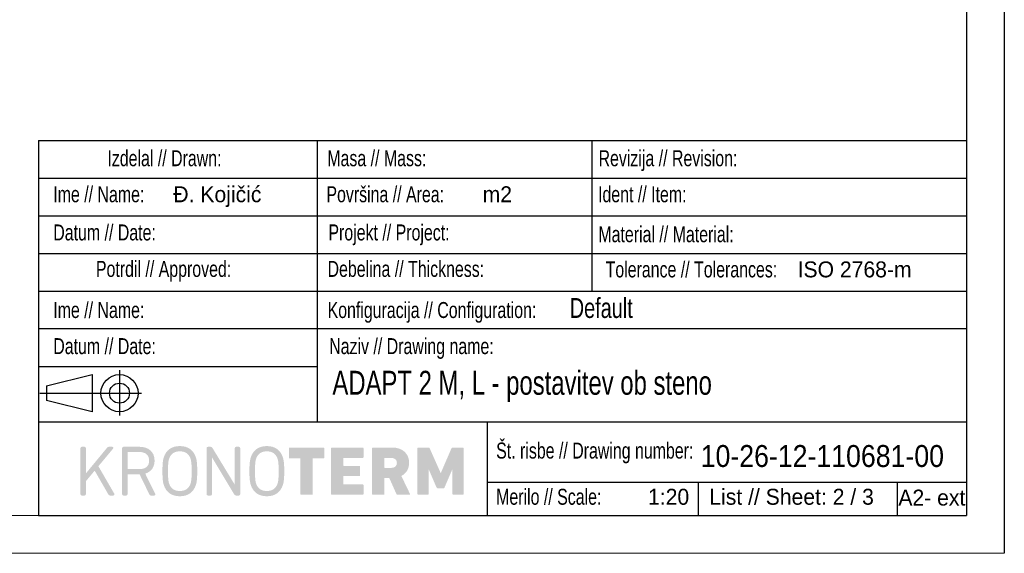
# Model space of a CAD drawing. Header units: millimetres. Extents: x 0 to 39025, y -31299 to 8400.
# Tile 213 of 256: x 15958 to 18568, y -15649 to -14233. Entities that reach past the tile are written whole.
import ezdxf

# ---------------------------------------------------------------- set-up
doc = ezdxf.new("R2010")
doc.units = ezdxf.units.MM
doc.layers.add('FORMAT', color=7, linetype='Continuous')
doc.styles.add('SLDTEXTSTYLE3', font='arial.ttf', dxfattribs={"width": 0.948})
doc.styles.add('SLDTEXTSTYLE4', font='ARIALN.TTF', dxfattribs={"width": 0.87})
doc.styles.add('SLDTEXTSTYLE5', font='ARIALN.TTF', dxfattribs={"width": 0.87, "bigfont": 'bigfont'})

msp = doc.modelspace()

# ---------------------------------------------------------------- hatches: boundary and pattern name
at = {"ltscale": 10}
h = msp.add_hatch(color=0, dxfattribs=at)
h.dxf.hatch_style = 1
edge = h.paths.add_edge_path()
edge.add_spline(control_points=[(16655.2, -15394.4), (16648.8, -15375.1), (16634.1, -15364.8), (16612.9, -15364.8), (16591.5, -15364.8), (16576.8, -15375.1), (16570.4, -15394.4)], knot_values=[0, 0, 0, 0, 1, 1, 1, 2, 2, 2, 2], degree=3, periodic=0)
edge.add_spline(control_points=[(16570.4, -15394.4), (16568.1, -15401.5), (16566.6, -15410.1), (16566.6, -15431.4), (16566.6, -15452.7), (16568.1, -15461.4), (16570.4, -15468.4)], knot_values=[2, 2, 2, 2, 3, 3, 3, 4, 4, 4, 4], degree=3, periodic=0)
edge.add_spline(control_points=[(16570.4, -15468.4), (16576.8, -15487.7), (16591.5, -15498), (16612.9, -15498), (16634.1, -15498), (16648.8, -15487.7), (16655.2, -15468.4)], knot_values=[4, 4, 4, 4, 5, 5, 5, 6, 6, 6, 6], degree=3, periodic=0)
edge.add_spline(control_points=[(16655.2, -15468.4), (16657.5, -15461.4), (16659, -15452.7), (16659, -15431.4), (16659, -15410.1), (16657.5, -15401.5), (16655.2, -15394.4)], knot_values=[6, 6, 6, 6, 7, 7, 7, 8, 8, 8, 8], degree=3, periodic=0)
edge = h.paths.add_edge_path(flags=16)
edge.add_spline(control_points=[(16644.3, -15431.4), (16644.3, -15452.4), (16642.7, -15459.9), (16641.3, -15464.2)], knot_values=[0, 0, 0, 0, 1, 1, 1, 1], degree=3, periodic=0)
edge.add_spline(control_points=[(16641.3, -15464.2), (16636.9, -15477.4), (16627.3, -15484), (16612.9, -15484), (16598.3, -15484), (16588.7, -15477.4), (16584.3, -15464.2)], knot_values=[1, 1, 1, 1, 2, 2, 2, 3, 3, 3, 3], degree=3, periodic=0)
edge.add_spline(control_points=[(16584.3, -15464.2), (16582.9, -15459.9), (16581.3, -15452.4), (16581.3, -15410.4), (16582.9, -15402.9), (16584.3, -15398.6)], knot_values=[3, 3, 3, 3, 4, 4, 5, 5, 5, 5], degree=3, periodic=0)
edge.add_spline(control_points=[(16584.3, -15398.6), (16588.7, -15385.5), (16598.3, -15378.8), (16612.9, -15378.8), (16627.3, -15378.8), (16636.9, -15385.5), (16641.3, -15398.6)], knot_values=[5, 5, 5, 5, 6, 6, 6, 7, 7, 7, 7], degree=3, periodic=0)
edge.add_spline(control_points=[(16641.3, -15398.6), (16642.7, -15402.9), (16644.3, -15410.4), (16644.3, -15431.4)], knot_values=[7, 7, 7, 7, 8, 8, 8, 8], degree=3, periodic=0)
edge = h.paths.add_edge_path()
edge.add_spline(control_points=[(16542.3, -15370.5), (16542.3, -15368.3), (16540.7, -15366.7), (16538.5, -15366.7)], knot_values=[17, 17, 17, 17, 18, 18, 18, 18], degree=3, periodic=0)
edge.add_line((16538.5, -15366.7), (16531.7, -15366.7))
edge.add_spline(control_points=[(16531.7, -15366.7), (16529.5, -15366.7), (16527.9, -15368.3), (16527.9, -15370.5)], knot_values=[1, 1, 1, 1, 2, 2, 2, 2], degree=3, periodic=0)
edge.add_line((16527.9, -15370.5), (16527.9, -15467.5))
edge.add_line((16527.9, -15467.5), (16468.5, -15369.6))
edge.add_spline(control_points=[(16468.5, -15369.6), (16467.5, -15367.7), (16465.9, -15366.7), (16463.6, -15366.7)], knot_values=[4, 4, 4, 4, 5, 5, 5, 5], degree=3, periodic=0)
edge.add_line((16463.6, -15366.7), (16456.8, -15366.7))
edge.add_spline(control_points=[(16456.8, -15366.7), (16454.6, -15366.7), (16452.9, -15368.3), (16452.9, -15370.5)], knot_values=[6, 6, 6, 6, 7, 7, 7, 7], degree=3, periodic=0)
edge.add_line((16452.9, -15370.5), (16452.9, -15492.3))
edge.add_spline(control_points=[(16452.9, -15492.3), (16452.9, -15494.5), (16454.6, -15496.1), (16456.8, -15496.1)], knot_values=[8, 8, 8, 8, 9, 9, 9, 9], degree=3, periodic=0)
edge.add_line((16456.8, -15496.1), (16463.6, -15496.1))
edge.add_spline(control_points=[(16463.6, -15496.1), (16465.8, -15496.1), (16467.4, -15494.5), (16467.4, -15492.3)], knot_values=[10, 10, 10, 10, 11, 11, 11, 11], degree=3, periodic=0)
edge.add_line((16467.4, -15492.3), (16467.4, -15394.9))
edge.add_line((16467.4, -15394.9), (16526.5, -15493.4))
edge.add_spline(control_points=[(16526.5, -15493.4), (16527.6, -15495.2), (16529.3, -15496.1), (16531.3, -15496.1)], knot_values=[13, 13, 13, 13, 14, 14, 14, 14], degree=3, periodic=0)
edge.add_line((16531.3, -15496.1), (16538.5, -15496.1))
edge.add_spline(control_points=[(16538.5, -15496.1), (16540.7, -15496.1), (16542.3, -15494.5), (16542.3, -15492.3)], knot_values=[15, 15, 15, 15, 16, 16, 16, 16], degree=3, periodic=0)
edge.add_line((16542.3, -15492.3), (16542.3, -15370.5))
edge = h.paths.add_edge_path()
edge.add_spline(control_points=[(16382.2, -15364.8), (16360.8, -15364.8), (16346.1, -15375.1), (16339.7, -15394.4)], knot_values=[0, 0, 0, 0, 1, 1, 1, 1], degree=3, periodic=0)
edge.add_spline(control_points=[(16339.7, -15394.4), (16337.4, -15401.5), (16336, -15410.1), (16336, -15431.4), (16336, -15452.7), (16337.4, -15461.4), (16339.7, -15468.4)], knot_values=[1, 1, 1, 1, 2, 2, 2, 3, 3, 3, 3], degree=3, periodic=0)
edge.add_spline(control_points=[(16339.7, -15468.4), (16346.1, -15487.7), (16360.8, -15498), (16382.2, -15498), (16403.5, -15498), (16418.1, -15487.7), (16424.5, -15468.4)], knot_values=[3, 3, 3, 3, 4, 4, 4, 5, 5, 5, 5], degree=3, periodic=0)
edge.add_spline(control_points=[(16424.5, -15468.4), (16426.9, -15461.4), (16428.3, -15452.7), (16428.3, -15431.4), (16428.3, -15410.1), (16426.9, -15401.5), (16424.5, -15394.4)], knot_values=[5, 5, 5, 5, 6, 6, 6, 7, 7, 7, 7], degree=3, periodic=0)
edge.add_spline(control_points=[(16424.5, -15394.4), (16418.1, -15375.1), (16403.5, -15364.8), (16382.2, -15364.8)], knot_values=[7, 7, 7, 7, 8, 8, 8, 8], degree=3, periodic=0)
edge = h.paths.add_edge_path(flags=16)
edge.add_spline(control_points=[(16410.6, -15398.6), (16412, -15402.9), (16413.6, -15410.4), (16413.6, -15431.4)], knot_values=[8, 8, 8, 8, 9, 9, 9, 9], degree=3, periodic=0)
edge.add_spline(control_points=[(16413.6, -15431.4), (16413.6, -15452.4), (16412, -15459.9), (16410.6, -15464.2)], knot_values=[0, 0, 0, 0, 1, 1, 1, 1], degree=3, periodic=0)
edge.add_spline(control_points=[(16410.6, -15464.2), (16406.2, -15477.4), (16396.7, -15484), (16382.2, -15484)], knot_values=[1, 1, 1, 1, 2, 2, 2, 2], degree=3, periodic=0)
edge.add_spline(control_points=[(16382.2, -15484), (16367.7, -15484), (16358.1, -15477.4), (16353.7, -15464.2)], knot_values=[2, 2, 2, 2, 3, 3, 3, 3], degree=3, periodic=0)
edge.add_line((16353.7, -15464.2), (16353.7, -15464.2))
edge.add_spline(control_points=[(16353.7, -15464.2), (16352.2, -15459.9), (16350.6, -15452.4), (16350.6, -15431.4)], knot_values=[4, 4, 4, 4, 5, 5, 5, 5], degree=3, periodic=0)
edge.add_spline(control_points=[(16350.6, -15431.4), (16350.6, -15410.4), (16352.2, -15402.9), (16353.7, -15398.6)], knot_values=[5, 5, 5, 5, 6, 6, 6, 6], degree=3, periodic=0)
edge.add_spline(control_points=[(16353.7, -15398.6), (16358.1, -15385.5), (16367.7, -15378.8), (16382.2, -15378.8)], knot_values=[6, 6, 6, 6, 7, 7, 7, 7], degree=3, periodic=0)
edge.add_spline(control_points=[(16382.2, -15378.8), (16396.7, -15378.8), (16406.2, -15385.5), (16410.6, -15398.6)], knot_values=[7, 7, 7, 7, 8, 8, 8, 8], degree=3, periodic=0)
edge = h.paths.add_edge_path()
edge.add_spline(control_points=[(16316.8, -15494.5), (16317.4, -15493.5), (16317.3, -15492.2), (16316.7, -15491.2)], knot_values=[14, 14, 14, 14, 15, 15, 15, 15], degree=3, periodic=0)
edge.add_line((16316.7, -15491.2), (16290.4, -15437.9))
edge.add_spline(control_points=[(16290.4, -15437.9), (16306.2, -15433.1), (16315.2, -15420.7), (16315.2, -15403.4)], knot_values=[0, 0, 0, 0, 1, 1, 1, 1], degree=3, periodic=0)
edge.add_spline(control_points=[(16315.2, -15403.4), (16315.2, -15380.7), (16299.8, -15366.7), (16275, -15366.7)], knot_values=[1, 1, 1, 1, 2, 2, 2, 2], degree=3, periodic=0)
edge.add_line((16275, -15366.7), (16233, -15366.7))
edge.add_spline(control_points=[(16233, -15366.7), (16230.7, -15366.7), (16229.1, -15368.3), (16229.1, -15370.5)], knot_values=[3, 3, 3, 3, 4, 4, 4, 4], degree=3, periodic=0)
edge.add_line((16229.1, -15370.5), (16229.1, -15492.3))
edge.add_spline(control_points=[(16229.1, -15492.3), (16229.1, -15494.5), (16230.7, -15496.1), (16233, -15496.1)], knot_values=[5, 5, 5, 5, 6, 6, 6, 6], degree=3, periodic=0)
edge.add_line((16233, -15496.1), (16239.8, -15496.1))
edge.add_spline(control_points=[(16239.8, -15496.1), (16242, -15496.1), (16243.6, -15494.5), (16243.6, -15492.3)], knot_values=[7, 7, 7, 7, 8, 8, 8, 8], degree=3, periodic=0)
edge.add_line((16243.6, -15492.3), (16243.6, -15440))
edge.add_line((16243.6, -15440), (16275.6, -15440))
edge.add_line((16275.6, -15440), (16301.4, -15493.3))
edge.add_spline(control_points=[(16301.4, -15493.3), (16302, -15494.6), (16303, -15496.1), (16305.5, -15496.1)], knot_values=[11, 11, 11, 11, 12, 12, 12, 12], degree=3, periodic=0)
edge.add_line((16305.5, -15496.1), (16314, -15496.1))
edge.add_spline(control_points=[(16314, -15496.1), (16315.2, -15496.1), (16316.3, -15495.5), (16316.8, -15494.5)], knot_values=[13, 13, 13, 13, 14, 14, 14, 14], degree=3, periodic=0)
edge = h.paths.add_edge_path(flags=16)
edge.add_spline(control_points=[(16300.7, -15403.4), (16300.7, -15418), (16291.5, -15426.1), (16274.8, -15426.1)], knot_values=[2, 2, 2, 2, 3, 3, 3, 3], degree=3, periodic=0)
edge.add_line((16274.8, -15426.1), (16243.6, -15426.1))
edge.add_line((16243.6, -15426.1), (16243.6, -15380.6))
edge.add_line((16243.6, -15380.6), (16274.8, -15380.6))
edge.add_spline(control_points=[(16274.8, -15380.6), (16291.5, -15380.6), (16300.7, -15388.7), (16300.7, -15403.4)], knot_values=[1, 1, 1, 1, 2, 2, 2, 2], degree=3, periodic=0)
edge = h.paths.add_edge_path()
edge.add_spline(control_points=[(16208.5, -15494.5), (16209.1, -15493.5), (16209, -15492.2), (16208.3, -15491.1)], knot_values=[20, 20, 20, 20, 21, 21, 21, 21], degree=3, periodic=0)
edge.add_line((16208.3, -15491.1), (16166.2, -15418.3))
edge.add_line((16166.2, -15418.3), (16204.8, -15372.1))
edge.add_spline(control_points=[(16204.8, -15372.1), (16205.8, -15371.1), (16206.1, -15369.8), (16205.7, -15368.6)], knot_values=[1, 1, 1, 1, 2, 2, 2, 2], degree=3, periodic=0)
edge.add_spline(control_points=[(16205.7, -15368.6), (16205.2, -15367.4), (16204, -15366.7), (16202.7, -15366.7)], knot_values=[2, 2, 2, 2, 3, 3, 3, 3], degree=3, periodic=0)
edge.add_line((16202.7, -15366.7), (16194, -15366.7))
edge.add_spline(control_points=[(16194, -15366.7), (16191.9, -15366.7), (16190.7, -15367.8), (16189.4, -15369.1)], knot_values=[4, 4, 4, 4, 5, 5, 5, 5], degree=3, periodic=0)
edge.add_line((16189.4, -15369.1), (16133.1, -15437.3))
edge.add_line((16133.1, -15437.3), (16133.1, -15370.5))
edge.add_spline(control_points=[(16133.1, -15370.5), (16133.1, -15368.3), (16131.5, -15366.7), (16129.3, -15366.7)], knot_values=[7, 7, 7, 7, 8, 8, 8, 8], degree=3, periodic=0)
edge.add_line((16129.3, -15366.7), (16122.4, -15366.7))
edge.add_spline(control_points=[(16122.4, -15366.7), (16120.2, -15366.7), (16118.6, -15368.3), (16118.6, -15370.5)], knot_values=[9, 9, 9, 9, 10, 10, 10, 10], degree=3, periodic=0)
edge.add_line((16118.6, -15370.5), (16118.6, -15492.3))
edge.add_spline(control_points=[(16118.6, -15492.3), (16118.6, -15494.5), (16120.2, -15496.1), (16122.4, -15496.1)], knot_values=[11, 11, 11, 11, 12, 12, 12, 12], degree=3, periodic=0)
edge.add_line((16122.4, -15496.1), (16129.3, -15496.1))
edge.add_spline(control_points=[(16129.3, -15496.1), (16131.5, -15496.1), (16133.1, -15494.5), (16133.1, -15492.3)], knot_values=[13, 13, 13, 13, 14, 14, 14, 14], degree=3, periodic=0)
edge.add_line((16133.1, -15492.3), (16133.1, -15458))
edge.add_line((16133.1, -15458), (16156.4, -15430.1))
edge.add_line((16156.4, -15430.1), (16192.9, -15493.6))
edge.add_spline(control_points=[(16192.9, -15493.6), (16193.7, -15494.8), (16194.9, -15496.1), (16197.3, -15496.1)], knot_values=[17, 17, 17, 17, 18, 18, 18, 18], degree=3, periodic=0)
edge.add_line((16197.3, -15496.1), (16205.7, -15496.1))
edge.add_spline(control_points=[(16205.7, -15496.1), (16206.9, -15496.1), (16208, -15495.5), (16208.5, -15494.5)], knot_values=[19, 19, 19, 19, 20, 20, 20, 20], degree=3, periodic=0)
edge = h.paths.add_edge_path()
edge.add_spline(control_points=[(17134.4, -15370.5), (17134.4, -15369.4), (17133.6, -15368.7), (17132.5, -15368.7)], knot_values=[25, 25, 25, 25, 26, 26, 26, 26], degree=3, periodic=0)
edge.add_line((17132.5, -15368.7), (17105.6, -15368.7))
edge.add_spline(control_points=[(17105.6, -15368.7), (17104.3, -15368.7), (17103, -15369), (17102.4, -15370.5)], knot_values=[1, 1, 1, 1, 2, 2, 2, 2], degree=3, periodic=0)
edge.add_line((17102.4, -15370.5), (17074.2, -15436))
edge.add_line((17074.2, -15436), (17073.5, -15436))
edge.add_line((17073.5, -15436), (17044.5, -15370.5))
edge.add_spline(control_points=[(17044.5, -15370.5), (17044, -15369), (17042.7, -15368.7), (17041.4, -15368.7)], knot_values=[5, 5, 5, 5, 6, 6, 6, 6], degree=3, periodic=0)
edge.add_line((17041.4, -15368.7), (17014.1, -15368.7))
edge.add_spline(control_points=[(17014.1, -15368.7), (17013, -15368.7), (17012.2, -15369.4), (17012.2, -15370.5)], knot_values=[7, 7, 7, 7, 8, 8, 8, 8], degree=3, periodic=0)
edge.add_line((17012.2, -15370.5), (17012.2, -15492.3))
edge.add_spline(control_points=[(17012.2, -15492.3), (17012.2, -15493.4), (17013, -15494.1), (17014.1, -15494.1)], knot_values=[9, 9, 9, 9, 10, 10, 10, 10], degree=3, periodic=0)
edge.add_line((17014.1, -15494.1), (17039.7, -15494.1))
edge.add_spline(control_points=[(17039.7, -15494.1), (17040.8, -15494.1), (17041.6, -15493.4), (17041.6, -15492.3)], knot_values=[11, 11, 11, 11, 12, 12, 12, 12], degree=3, periodic=0)
edge.add_line((17041.6, -15492.3), (17041.6, -15427.7))
edge.add_line((17041.6, -15427.7), (17042.5, -15427.7))
edge.add_line((17042.5, -15427.7), (17062.6, -15474.6))
edge.add_spline(control_points=[(17062.6, -15474.6), (17063.7, -15476.4), (17065, -15477), (17066.1, -15477)], knot_values=[15, 15, 15, 15, 16, 16, 16, 16], degree=3, periodic=0)
edge.add_line((17066.1, -15477), (17080.5, -15477))
edge.add_spline(control_points=[(17080.5, -15477), (17081.6, -15477), (17083.1, -15476.4), (17084, -15474.6)], knot_values=[17, 17, 17, 17, 18, 18, 18, 18], degree=3, periodic=0)
edge.add_line((17084, -15474.6), (17104.1, -15427.7))
edge.add_line((17104.1, -15427.7), (17105, -15427.7))
edge.add_line((17105, -15427.7), (17105, -15492.3))
edge.add_spline(control_points=[(17105, -15492.3), (17105, -15493.4), (17105.8, -15494.1), (17106.9, -15494.1)], knot_values=[21, 21, 21, 21, 22, 22, 22, 22], degree=3, periodic=0)
edge.add_line((17106.9, -15494.1), (17132.5, -15494.1))
edge.add_spline(control_points=[(17132.5, -15494.1), (17133.6, -15494.1), (17134.4, -15493.4), (17134.4, -15492.3)], knot_values=[23, 23, 23, 23, 24, 24, 24, 24], degree=3, periodic=0)
edge.add_line((17134.4, -15492.3), (17134.4, -15370.5))
edge = h.paths.add_edge_path()
edge.add_spline(control_points=[(16991.1, -15494.1), (16992.4, -15494.1), (16993, -15493), (16992.4, -15491.9)], knot_values=[14, 14, 14, 14, 15, 15, 15, 15], degree=3, periodic=0)
edge.add_line((16992.4, -15491.9), (16969.4, -15444.1))
edge.add_spline(control_points=[(16969.4, -15444.1), (16982.7, -15437.5), (16990, -15424.8), (16990, -15409.1)], knot_values=[0, 0, 0, 0, 1, 1, 1, 1], degree=3, periodic=0)
edge.add_spline(control_points=[(16990, -15409.1), (16990, -15385.5), (16973.6, -15368.7), (16944.8, -15368.7)], knot_values=[1, 1, 1, 1, 2, 2, 2, 2], degree=3, periodic=0)
edge.add_line((16944.8, -15368.7), (16893.7, -15368.7))
edge.add_spline(control_points=[(16893.7, -15368.7), (16892.6, -15368.7), (16891.9, -15369.4), (16891.9, -15370.5)], knot_values=[3, 3, 3, 3, 4, 4, 4, 4], degree=3, periodic=0)
edge.add_line((16891.9, -15370.5), (16891.9, -15492.3))
edge.add_spline(control_points=[(16891.9, -15492.3), (16891.9, -15493.4), (16892.6, -15494.1), (16893.7, -15494.1)], knot_values=[5, 5, 5, 5, 6, 6, 6, 6], degree=3, periodic=0)
edge.add_line((16893.7, -15494.1), (16922.5, -15494.1))
edge.add_spline(control_points=[(16922.5, -15494.1), (16923.6, -15494.1), (16924.3, -15493.4), (16924.3, -15492.3)], knot_values=[7, 7, 7, 7, 8, 8, 8, 8], degree=3, periodic=0)
edge.add_line((16924.3, -15492.3), (16924.3, -15450.6))
edge.add_spline(control_points=[(16924.3, -15450.6), (16924.3, -15449.9), (16924.7, -15449.5), (16925.5, -15449.5)], knot_values=[9, 9, 9, 9, 10, 10, 10, 10], degree=3, periodic=0)
edge.add_line((16925.5, -15449.5), (16937.4, -15449.5))
edge.add_line((16937.4, -15449.5), (16956.5, -15492.3))
edge.add_spline(control_points=[(16956.5, -15492.3), (16957, -15493.6), (16957.6, -15494.1), (16959.2, -15494.1)], knot_values=[12, 12, 12, 12, 13, 13, 13, 13], degree=3, periodic=0)
edge.add_line((16959.2, -15494.1), (16991.1, -15494.1))
edge = h.paths.add_edge_path(flags=16)
edge.add_spline(control_points=[(16957.6, -15409.5), (16957.6, -15417.6), (16952, -15422.7), (16942.8, -15422.7)], knot_values=[6, 6, 6, 6, 7, 7, 7, 7], degree=3, periodic=0)
edge.add_line((16942.8, -15422.7), (16925.5, -15422.7))
edge.add_spline(control_points=[(16925.5, -15422.7), (16924.7, -15422.7), (16924.3, -15422.4), (16924.3, -15421.6)], knot_values=[1, 1, 1, 1, 2, 2, 2, 2], degree=3, periodic=0)
edge.add_line((16924.3, -15421.6), (16924.3, -15397.3))
edge.add_spline(control_points=[(16924.3, -15397.3), (16924.3, -15396.5), (16924.7, -15396.2), (16925.5, -15396.2)], knot_values=[3, 3, 3, 3, 4, 4, 4, 4], degree=3, periodic=0)
edge.add_line((16925.5, -15396.2), (16942.8, -15396.2))
edge.add_spline(control_points=[(16942.8, -15396.2), (16952, -15396.2), (16957.6, -15401.3), (16957.6, -15409.5)], knot_values=[5, 5, 5, 5, 6, 6, 6, 6], degree=3, periodic=0)
edge = h.paths.add_edge_path()
edge.add_spline(control_points=[(16869.1, -15370.5), (16869.1, -15369.4), (16868.3, -15368.7), (16867.2, -15368.7)], knot_values=[23, 23, 23, 23, 24, 24, 24, 24], degree=3, periodic=0)
edge.add_line((16867.2, -15368.7), (16785.1, -15368.7))
edge.add_spline(control_points=[(16785.1, -15368.7), (16784, -15368.7), (16783.3, -15369.4), (16783.3, -15370.5)], knot_values=[1, 1, 1, 1, 2, 2, 2, 2], degree=3, periodic=0)
edge.add_line((16783.3, -15370.5), (16783.3, -15492.3))
edge.add_spline(control_points=[(16783.3, -15492.3), (16783.3, -15493.4), (16784, -15494.1), (16785.1, -15494.1)], knot_values=[3, 3, 3, 3, 4, 4, 4, 4], degree=3, periodic=0)
edge.add_line((16785.1, -15494.1), (16867.2, -15494.1))
edge.add_spline(control_points=[(16867.2, -15494.1), (16868.3, -15494.1), (16869.1, -15493.4), (16869.1, -15492.3)], knot_values=[5, 5, 5, 5, 6, 6, 6, 6], degree=3, periodic=0)
edge.add_line((16869.1, -15492.3), (16869.1, -15468.5))
edge.add_spline(control_points=[(16869.1, -15468.5), (16869.1, -15467.4), (16868.3, -15466.7), (16867.2, -15466.7)], knot_values=[7, 7, 7, 7, 8, 8, 8, 8], degree=3, periodic=0)
edge.add_line((16867.2, -15466.7), (16816.9, -15466.7))
edge.add_spline(control_points=[(16816.9, -15466.7), (16816.1, -15466.7), (16815.7, -15466.3), (16815.7, -15465.5)], knot_values=[9, 9, 9, 9, 10, 10, 10, 10], degree=3, periodic=0)
edge.add_line((16815.7, -15465.5), (16815.7, -15445.4))
edge.add_spline(control_points=[(16815.7, -15445.4), (16815.7, -15444.7), (16816.1, -15444.3), (16816.9, -15444.3)], knot_values=[11, 11, 11, 11, 12, 12, 12, 12], degree=3, periodic=0)
edge.add_line((16816.9, -15444.3), (16858.2, -15444.3))
edge.add_spline(control_points=[(16858.2, -15444.3), (16859.3, -15444.3), (16860, -15443.6), (16860, -15442.5)], knot_values=[13, 13, 13, 13, 14, 14, 14, 14], degree=3, periodic=0)
edge.add_line((16860, -15442.5), (16860, -15419.2))
edge.add_spline(control_points=[(16860, -15419.2), (16860, -15418.1), (16859.3, -15417.4), (16858.2, -15417.4)], knot_values=[15, 15, 15, 15, 16, 16, 16, 16], degree=3, periodic=0)
edge.add_line((16858.2, -15417.4), (16816.9, -15417.4))
edge.add_spline(control_points=[(16816.9, -15417.4), (16816.1, -15417.4), (16815.7, -15417), (16815.7, -15416.3)], knot_values=[17, 17, 17, 17, 18, 18, 18, 18], degree=3, periodic=0)
edge.add_line((16815.7, -15416.3), (16815.7, -15397.3))
edge.add_spline(control_points=[(16815.7, -15397.3), (16815.7, -15396.5), (16816.1, -15396.2), (16816.9, -15396.2)], knot_values=[19, 19, 19, 19, 20, 20, 20, 20], degree=3, periodic=0)
edge.add_line((16816.9, -15396.2), (16867.2, -15396.2))
edge.add_spline(control_points=[(16867.2, -15396.2), (16868.3, -15396.2), (16869.1, -15395.4), (16869.1, -15394.3)], knot_values=[21, 21, 21, 21, 22, 22, 22, 22], degree=3, periodic=0)
edge.add_line((16869.1, -15394.3), (16869.1, -15370.5))
edge = h.paths.add_edge_path()
edge.add_spline(control_points=[(16734.8, -15397.6), (16734.9, -15397.5), (16735.1, -15397.5), (16735.5, -15397.5)], knot_values=[30, 30, 30, 30, 31, 31, 31, 31], degree=3, periodic=0)
edge.add_line((16735.5, -15397.5), (16763.3, -15397.5))
edge.add_line((16763.3, -15397.5), (16763.7, -15397.5))
edge.add_spline(control_points=[(16763.7, -15397.5), (16764, -15397.5), (16764.4, -15397.3), (16764.6, -15397.1)], knot_values=[0, 0, 0, 0, 1, 1, 1, 1], degree=3, periodic=0)
edge.add_spline(control_points=[(16764.6, -15397.1), (16764.9, -15396.7), (16765.1, -15396.2), (16765.1, -15395.6)], knot_values=[1, 1, 1, 1, 2, 2, 2, 2], degree=3, periodic=0)
edge.add_line((16765.1, -15395.6), (16765.1, -15370.5))
edge.add_spline(control_points=[(16765.1, -15370.5), (16765.1, -15370.1), (16764.9, -15369.8), (16764.8, -15369.6)], knot_values=[3, 3, 3, 3, 4, 4, 4, 4], degree=3, periodic=0)
edge.add_spline(control_points=[(16764.8, -15369.6), (16764.8, -15369.4), (16764.6, -15369.2)], knot_values=[4, 4, 4, 5, 5, 5], degree=2, periodic=0)
edge.add_spline(control_points=[(16764.6, -15369.2), (16764.2, -15368.9), (16763.8, -15368.7), (16763.3, -15368.7)], knot_values=[5, 5, 5, 5, 6, 6, 6, 6], degree=3, periodic=0)
edge.add_line((16763.3, -15368.7), (16673, -15368.7))
edge.add_line((16673, -15368.7), (16672.5, -15368.7))
edge.add_spline(control_points=[(16672.5, -15368.7), (16671.7, -15368.9), (16671.2, -15369.6), (16671.2, -15370.5)], knot_values=[8, 8, 8, 8, 9, 9, 9, 9], degree=3, periodic=0)
edge.add_line((16671.2, -15370.5), (16671.2, -15395.6))
edge.add_spline(control_points=[(16671.2, -15395.6), (16671.2, -15396), (16671.2, -15396.4), (16671.4, -15396.7)], knot_values=[10, 10, 10, 10, 11, 11, 11, 11], degree=3, periodic=0)
edge.add_spline(control_points=[(16671.4, -15396.7), (16671.5, -15396.7), (16671.5, -15396.9)], knot_values=[11, 11, 11, 12, 12, 12], degree=2, periodic=0)
edge.add_line((16671.5, -15396.9), (16671.7, -15397.1))
edge.add_spline(control_points=[(16671.7, -15397.1), (16671.9, -15397.3), (16672.1, -15397.5), (16672.5, -15397.5)], knot_values=[13, 13, 13, 13, 14, 14, 14, 14], degree=3, periodic=0)
edge.add_line((16672.5, -15397.5), (16673, -15397.5))
edge.add_line((16673, -15397.5), (16700.8, -15397.5))
edge.add_line((16700.8, -15397.5), (16701, -15397.5))
edge.add_spline(control_points=[(16701, -15397.5), (16701.5, -15397.6), (16701.9, -15398), (16701.9, -15398.6)], knot_values=[17, 17, 17, 17, 18, 18, 18, 18], degree=3, periodic=0)
edge.add_line((16701.9, -15398.6), (16701.9, -15492.3))
edge.add_line((16701.9, -15492.3), (16701.9, -15492.9))
edge.add_spline(control_points=[(16701.9, -15492.9), (16701.9, -15493.2), (16702.1, -15493.4), (16702.3, -15493.6)], knot_values=[20, 20, 20, 20, 21, 21, 21, 21], degree=3, periodic=0)
edge.add_spline(control_points=[(16702.3, -15493.6), (16702.7, -15494), (16702.8, -15494.1), (16703.2, -15494.1)], knot_values=[21, 21, 21, 21, 22, 22, 22, 22], degree=3, periodic=0)
edge.add_line((16703.2, -15494.1), (16703.8, -15494.1))
edge.add_line((16703.8, -15494.1), (16732.5, -15494.1))
edge.add_spline(control_points=[(16732.5, -15494.1), (16732.9, -15494.1), (16733.3, -15494.1), (16733.5, -15494)], knot_values=[24, 24, 24, 24, 25, 25, 25, 25], degree=3, periodic=0)
edge.add_spline(control_points=[(16733.5, -15494), (16734, -15493.6), (16734.2, -15493.4), (16734.4, -15492.9)], knot_values=[25, 25, 25, 25, 26, 26, 26, 26], degree=3, periodic=0)
edge.add_line((16734.4, -15492.9), (16734.4, -15492.3))
edge.add_line((16734.4, -15492.3), (16734.4, -15398.6))
edge.add_line((16734.4, -15398.6), (16734.4, -15398))
edge.add_spline(control_points=[(16734.4, -15398), (16734.6, -15397.8), (16734.6, -15397.6), (16734.8, -15397.6)], knot_values=[29, 29, 29, 29, 30, 30, 30, 30], degree=3, periodic=0)

# ---------------------------------------------------------------- linework, layer by layer
at = {"layer": 'FORMAT', "ltscale": 27}
for p, q in [((18568, -7249.4), (18568, -15649.4)), ((18468, -7349.4), (18468, -15549.4))]:
    msp.add_line(p, q, dxfattribs=at)
at = {"layer": 'FORMAT', "lineweight": 25}
for q in [(16007.3, -15549.4), (18468.2, -14553.7)]:
    msp.add_line((16007.3, -14553.7), q, dxfattribs=at)
at = {"layer": 'FORMAT'}
for p, q in [((16747.2, -15300.1), (16747.2, -14553.7)), ((17474.8, -14553.7), (17474.8, -14953.7)), ((16007.3, -14653.7), (18468, -14653.7)), ((16007.3, -14753.7), (18468, -14753.7)), ((16007.3, -14853.7), (18468, -14853.7)), ((16007.3, -14953.7), (18468, -14953.7)), ((18468, -15053.7), (16007.3, -15053.7)), ((16007.3, -15153.7), (16747.2, -15153.7)), ((16222.2, -15163.5), (16222.2, -15283.7)), ((16028.7, -15204.9), (16149.6, -15175.1)), ((16149.6, -15175.1), (16149.6, -15273.7)), ((16028.7, -15204.9), (16028.7, -15244)), ((16011.2, -15224.4), (16280.6, -15224.4)), ((16149.6, -15273.7), (16028.7, -15244)), ((16007.3, -15300.1), (18468, -15300.1)), ((17196.9, -15300.1), (17196.9, -15549.4)), ((17196.9, -15460.3), (18468.1, -15460.3)), ((17756.6, -15460.3), (17756.6, -15549.4)), ((18283.6, -15460.3), (18283.6, -15549.4))]:
    msp.add_line(p, q, dxfattribs=at)
at = {"layer": 'FORMAT', "color": 7, "linetype": 'Continuous', "lineweight": 18, "ltscale": 27}
for p, q in [((500, -15549.4), (18468, -15549.4)), ((0, -15649.4), (18568, -15649.4))]:
    msp.add_line(p, q, dxfattribs=at)
at = {"layer": 'FORMAT', "linetype": 'Continuous', "lineweight": 25}
msp.add_line((16007.3, -15549.4), (18468, -15549.4), dxfattribs=at)
at = {"layer": 'FORMAT'}
for radius in [49.3, 26.5]:
    msp.add_circle((16222.2, -15224.4), radius, dxfattribs=at)

# ---------------------------------------------------------------- texts
at = {"layer": 'FORMAT', "attachment_point": 1}
for s, insert, char_height, style in [('Izdelal // Drawn:', (16190.1, -14579.8), 42.333, 'SLDTEXTSTYLE4'), ('Masa // Mass:', (16773.1, -14579.8), 42.333, 'SLDTEXTSTYLE4'), ('Revizija // Revision:', (17492.3, -14579.8), 42.333, 'SLDTEXTSTYLE4'), ('Đ. Kojičić', (16364.9, -14675.4), 42.33, 'SLDTEXTSTYLE3'), ('Površina // Area:', (16770.8, -14675.4), 42.333, 'SLDTEXTSTYLE5'), ('Ime // Name:', (16046.6, -14675.4), 42.333, 'SLDTEXTSTYLE4'), (' m2', (17169.4, -14675.4), 42.33, 'SLDTEXTSTYLE3'), ('Ident // Item:', (17490.9, -14675.4), 42.333, 'SLDTEXTSTYLE4'), ('Datum // Date:', (16046.6, -14776.7), 42.333, 'SLDTEXTSTYLE4'), ('Projekt // Project:', (16776.1, -14776.7), 42.333, 'SLDTEXTSTYLE4'), ('Material // Material:', (17491.8, -14781.4), 42.333, 'SLDTEXTSTYLE4'), ('Potrdil // Approved:', (16159.6, -14873.5), 42.333, 'SLDTEXTSTYLE4'), ('Debelina // Thickness:', (16773.8, -14873.5), 42.333, 'SLDTEXTSTYLE4'), ('Tolerance // Tolerances:', (17511, -14874.8), 42.333, 'SLDTEXTSTYLE4'), ('ISO 2768-m', (18020, -14874.8), 42.33, 'SLDTEXTSTYLE3'), ('Ime // Name:', (16046.6, -14982.6), 42.333, 'SLDTEXTSTYLE4'), ('Konfiguracija // Configuration:', (16773.9, -14982.6), 42.333, 'SLDTEXTSTYLE4'), ('Default', (17415.9, -14971.9), 52.92, 'SLDTEXTSTYLE4'), ('Datum // Date:', (16046.6, -15078.4), 42.333, 'SLDTEXTSTYLE4'), ('Naziv // Drawing name:', (16778.2, -15078.4), 42.333, 'SLDTEXTSTYLE4'), ('ADAPT 2 M, L - postavitev ob steno ', (16786.7, -15165.1), 63.5, 'SLDTEXTSTYLE4'), ('Št. risbe // Drawing number:', (17220.8, -15355.6), 42.333, 'SLDTEXTSTYLE5'), ('{\\fArial|b0|i0|c238|p34;\\H0.91667x;10-26-12-110681-00}', (17763.1, -15362.1), 63.5, 'SLDTEXTSTYLE4'), ('Merilo // Scale:', (17220.8, -15478.2), 42.333, 'SLDTEXTSTYLE4'), ('1:20', (17623.5, -15478.2), 42.33, 'SLDTEXTSTYLE3'), ('List // Sheet: 2 / 3', (17785.9, -15478.2), 42.333, 'SLDTEXTSTYLE3'), ('A2- ext', (18287.1, -15480.4), 42.33, 'SLDTEXTSTYLE3')]:
    msp.add_mtext(s, dxfattribs=dict(at, insert=insert, char_height=char_height, style=style))

doc.saveas('drawing.dxf')
